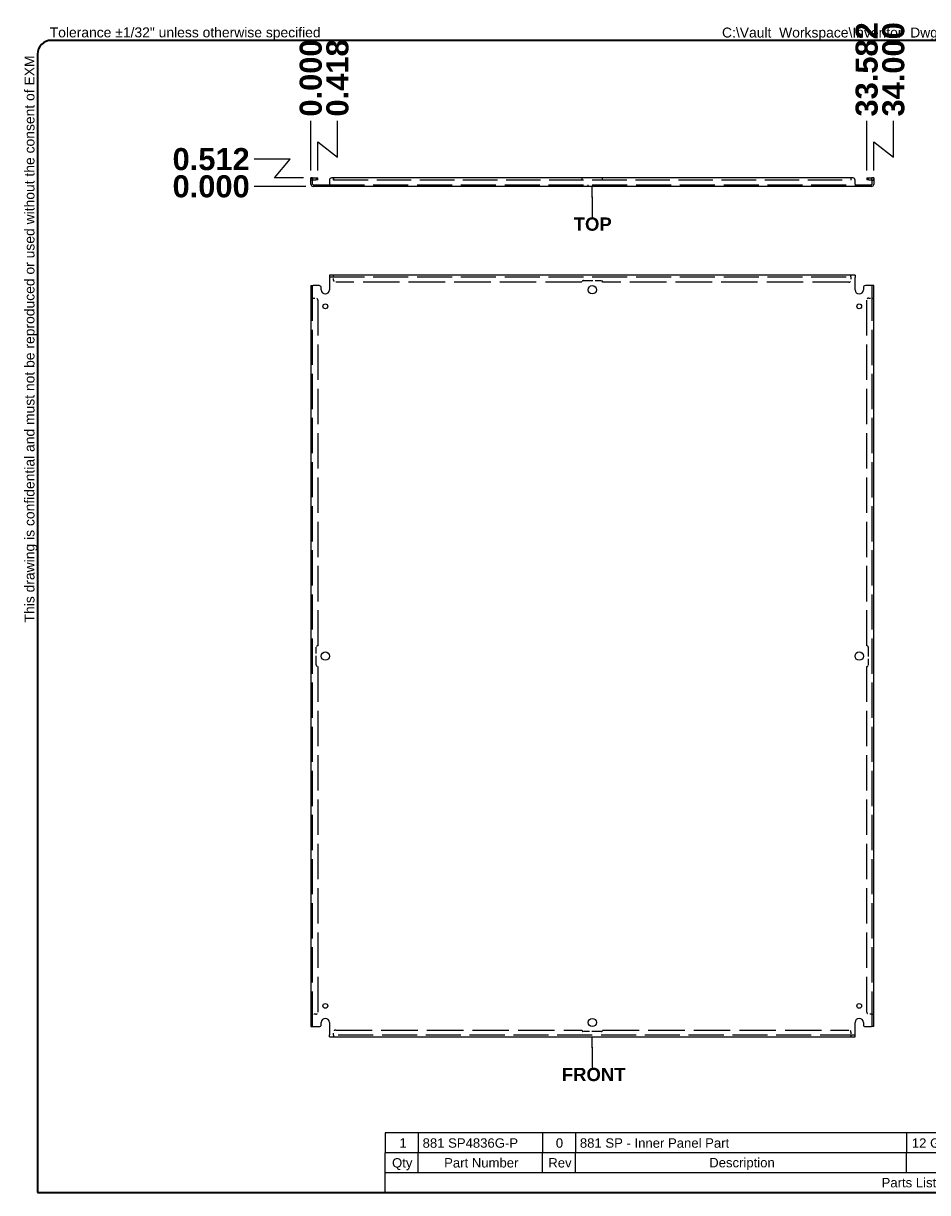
# Model space of a CAD drawing. Header units: inches. Extents: x 4 to 113, y 3 to 73.
# Tile 1 of 2: x 4 to 58, y 3 to 73. Entities that reach past the tile are written whole.
import ezdxf

# ---------------------------------------------------------------- set-up
doc = ezdxf.new("R2010")
doc.units = ezdxf.units.IN
doc.header["$LTSCALE"] = 11.111111
doc.header["$MEASUREMENT"] = 0
doc.linetypes.add('DASHED_SPACE', pattern=[0.2067, 0.1654, -0.0413])
doc.layers.get('0').update_dxf_attribs({"lineweight": 25})
for name, color, linetype, lineweight in [('Dimensions(ANSI)', 7, 'Continuous', 25), ('Hidden Edges(ANSI)', 7, 'DASHED_SPACE', 25), ('Sketch Geometry(ANSI)', 7, 'Continuous', 25), ('Symbols(ANSI)', 7, 'Continuous', 25), ('Visible Edges(ANSI)', 7, 'Continuous', 25)]:
    doc.layers.add(name, color=color, linetype=linetype, lineweight=lineweight)
doc.styles.add('Current-ANSI', font='arial.ttf')
doc.styles.add('Dimension-ANSI', font='arialbd.ttf')
doc.styles.add('Part List-ANSI', font='arial.ttf')
doc.dimstyles.new('INCH-ANSI', dxfattribs={"dimscale": 11.111111, "dimtxt": 0.12, "dimasz": 0.098425, "dimexe": 0.04, "dimexo": 0.04, "dimgap": 0.031496, "dimtad": 0, "dimtih": 1, "dimtoh": 1, "dimdec": 3, "dimrnd": 1e-08, "dimzin": 0, "dimdsep": 46, "dimtxsty": 'Dimension-ANSI', "dimcen": 0.09, "dimdle": 0.312, "dimclrd": 179, "dimclre": 179, "dimclrt": 7, "dimadec": 1, "dimazin": 0, "dimtfac": 1, "dimtdec": 3, "dimtofl": 0, "dimtmove": 0, "dimatfit": 3, "dimfxl": 1, "dimtolj": 1, "dimtzin": 4, "dimlwd": 25, "dimlwe": 25, "dimarcsym": 0})
doc.dimstyles.new('INCH-ANSI-VERTICAL', dxfattribs={"dimscale": 11.111111, "dimtxt": 0.12, "dimasz": 0.098425, "dimexe": 0.04, "dimexo": 0.04, "dimgap": 0.031496, "dimtad": 0, "dimtih": 1, "dimtoh": 1, "dimdec": 3, "dimrnd": 1e-08, "dimzin": 0, "dimdsep": 46, "dimtxsty": 'Dimension-ANSI', "dimcen": 0.09, "dimdle": 0.312, "dimclrd": 179, "dimclre": 179, "dimclrt": 7, "dimadec": 1, "dimazin": 0, "dimtfac": 1, "dimtdec": 3, "dimtofl": 0, "dimtmove": 0, "dimatfit": 3, "dimfxl": 1, "dimtolj": 1, "dimtzin": 4, "dimlwd": 25, "dimlwe": 25, "dimarcsym": 0})

# ---------------------------------------------------------------- blocks, each defined once
blk = doc.blocks.new('Parts List')
at = {"layer": 'Symbols(ANSI)'}
for p, q in [((13.023, 0.795), (3.548, 0.795)), ((3.548, 0.795), (3.548, 0.615)), ((3.848, 0.795), (3.848, 0.615)), ((4.973, 0.795), (4.973, 0.615)), ((5.273, 0.795), (5.273, 0.615)), ((8.273, 0.795), (8.273, 0.615)), ((10.023, 0.795), (10.023, 0.615)), ((11.523, 0.795), (11.523, 0.615)), ((13.023, 0.795), (13.023, 0.615)), ((13.023, 0.615), (3.548, 0.615)), ((3.548, 0.435), (3.548, 0.615)), ((3.848, 0.435), (3.848, 0.615)), ((4.973, 0.435), (4.973, 0.615)), ((5.273, 0.435), (5.273, 0.615)), ((8.273, 0.435), (8.273, 0.615)), ((10.023, 0.435), (10.023, 0.615)), ((11.523, 0.435), (11.523, 0.615)), ((13.023, 0.435), (13.023, 0.615)), ((3.548, 0.255), (3.548, 0.435)), ((13.023, 0.435), (3.548, 0.435)), ((13.023, 0.255), (13.023, 0.435)), ((13.023, 0.255), (3.548, 0.255))]:
    blk.add_line(p, q, dxfattribs=at)
at = {"layer": 'Symbols(ANSI)', "char_height": 0.085, "attachment_point": 7, "line_spacing_factor": 0.25, "style": 'Part List-ANSI'}
for s, insert in [('1', (3.678, 0.662)), ('881 SP4836G-P', (3.888, 0.66)), ('0', (5.095, 0.66)), ('881 SP - Inner Panel Part', (5.313, 0.66)), ('12 Ga Galvanized', (8.321, 0.66)), ('Unpainted', (10.068, 0.638)), ('Galvanized', (11.565, 0.66)), ('Qty', (3.611, 0.456)), ('Part Number', (4.083, 0.481)), ('Rev', (5.027, 0.481)), ('Description', (6.485, 0.458)), ('Material', (8.946, 0.481)), ('Color', (10.637, 0.48)), ('Finish', (12.125, 0.481)), ('Parts List', (8.047, 0.301))]:
    blk.add_mtext(s, dxfattribs=dict(at, insert=insert))
blk = doc.blocks.new('Datum Identifier1')
at = {"layer": 'Symbols(ANSI)', "color": 7, "linetype": 'Continuous', "lineweight": 25}
for p, q in [((5.425, 1.566), (5.425, 1.664)), ((5.425, 1.566), (5.425, 1.571)), ((5.425, 1.571), (5.425, 1.387))]:
    blk.add_line(p, q, dxfattribs=at)
at = {"layer": 'Symbols(ANSI)', "color": 7, "insert": (5.149, 1.263), "char_height": 0.12, "attachment_point": 7, "line_spacing_factor": 0.25, "style": 'Dimension-ANSI'}
blk.add_mtext('FRONT', dxfattribs=at)
blk = doc.blocks.new('Datum Identifier2')
at = {"layer": 'Symbols(ANSI)', "color": 7, "linetype": 'Continuous', "lineweight": 25}
for p, q in [((5.425, 9.27), (5.425, 9.369)), ((5.425, 9.27), (5.425, 9.274)), ((5.425, 9.274), (5.425, 9.09))]:
    blk.add_line(p, q, dxfattribs=at)
at = {"layer": 'Symbols(ANSI)', "color": 7, "insert": (5.257, 8.966), "char_height": 0.12, "attachment_point": 7, "line_spacing_factor": 0.25, "style": 'Dimension-ANSI'}
blk.add_mtext('TOP', dxfattribs=at)
blk = doc.blocks.new('*D12')
at = {"layer": 'Defpoints', "color": 0, "linetype": 'Continuous', "transparency": 16777216}
for p in [(20.937, 67.543), (20.937, 64.101), (20.937, 64.101)]:
    blk.add_point(p, dxfattribs=at)
at = {"layer": 'Dimensions(ANSI)', "color": 179, "linetype": 'Continuous', "lineweight": 25, "transparency": 16777216}
blk.add_line((20.937, 64.545), (20.937, 67.543), dxfattribs=at)
at = {"layer": 'Dimensions(ANSI)', "color": 7, "linetype": 'Continuous', "lineweight": 25, "transparency": 16777216, "insert": (20.937, 70.138), "char_height": 1.3333, "attachment_point": 5, "rotation": 90, "style": 'Dimension-ANSI'}
blk.add_mtext('\\A1;0.000', dxfattribs=at)
blk = doc.blocks.new('*D13')
at = {"layer": 'Defpoints', "color": 0, "linetype": 'Continuous', "transparency": 16777216}
for p in [(22.549, 67.543), (20.937, 64.101), (21.355, 64.101)]:
    blk.add_point(p, dxfattribs=at)
at = {"layer": 'Dimensions(ANSI)', "color": 179, "linetype": 'Continuous', "lineweight": 25, "transparency": 16777216}
for p, q in [((22.549, 65.356), (22.549, 67.543)), ((21.355, 64.545), (21.355, 66.288)), ((21.355, 66.288), (22.549, 65.356))]:
    blk.add_line(p, q, dxfattribs=at)
at = {"layer": 'Dimensions(ANSI)', "color": 7, "linetype": 'Continuous', "lineweight": 25, "transparency": 16777216, "insert": (22.549, 70.142), "char_height": 1.3333, "attachment_point": 5, "rotation": 90, "style": 'Dimension-ANSI'}
blk.add_mtext('\\A1;0.418', dxfattribs=at)
blk = doc.blocks.new('*D14')
at = {"layer": 'Defpoints', "color": 0, "linetype": 'Continuous', "transparency": 16777216}
for p in [(54.519, 67.543), (20.937, 64.101), (54.519, 64.101)]:
    blk.add_point(p, dxfattribs=at)
at = {"layer": 'Dimensions(ANSI)', "color": 179, "linetype": 'Continuous', "lineweight": 25, "transparency": 16777216}
blk.add_line((54.519, 64.545), (54.519, 67.543), dxfattribs=at)
at = {"layer": 'Dimensions(ANSI)', "color": 7, "linetype": 'Continuous', "lineweight": 25, "transparency": 16777216, "insert": (54.519, 70.659), "char_height": 1.3333, "attachment_point": 5, "rotation": 90, "style": 'Dimension-ANSI'}
blk.add_mtext('\\A1;33.582', dxfattribs=at)
blk = doc.blocks.new('*D15')
at = {"layer": 'Defpoints', "color": 0, "linetype": 'Continuous', "transparency": 16777216}
for p in [(56.131, 67.543), (20.937, 64.101), (54.937, 64.101)]:
    blk.add_point(p, dxfattribs=at)
at = {"layer": 'Dimensions(ANSI)', "color": 179, "linetype": 'Continuous', "lineweight": 25, "transparency": 16777216}
for p, q in [((56.131, 65.356), (56.131, 67.543)), ((54.937, 64.545), (54.937, 66.288)), ((54.937, 66.288), (56.131, 65.356))]:
    blk.add_line(p, q, dxfattribs=at)
at = {"layer": 'Dimensions(ANSI)', "color": 7, "linetype": 'Continuous', "lineweight": 25, "transparency": 16777216, "insert": (56.131, 70.66), "char_height": 1.3333, "attachment_point": 5, "rotation": 90, "style": 'Dimension-ANSI'}
blk.add_mtext('\\A1;34.000', dxfattribs=at)
blk = doc.blocks.new('*D20')
at = {"layer": 'Defpoints', "color": 0, "linetype": 'Continuous', "transparency": 16777216}
for p in [(17.508, 63.589), (21.073, 63.589), (21.073, 63.589)]:
    blk.add_point(p, dxfattribs=at)
at = {"layer": 'Dimensions(ANSI)', "color": 179, "linetype": 'Continuous', "lineweight": 25, "transparency": 16777216}
blk.add_line((20.628, 63.589), (17.508, 63.589), dxfattribs=at)
at = {"layer": 'Dimensions(ANSI)', "color": 7, "linetype": 'Continuous', "lineweight": 25, "transparency": 16777216, "insert": (14.913, 63.589), "char_height": 1.3333, "attachment_point": 5, "style": 'Dimension-ANSI'}
blk.add_mtext('\\A1;0.000', dxfattribs=at)
blk = doc.blocks.new('*D21')
at = {"layer": 'Defpoints', "color": 0, "linetype": 'Continuous', "transparency": 16777216}
for p in [(17.508, 65.232), (20.937, 64.101), (21.073, 63.589)]:
    blk.add_point(p, dxfattribs=at)
at = {"layer": 'Dimensions(ANSI)', "color": 179, "linetype": 'Continuous', "lineweight": 25, "transparency": 16777216}
for p, q in [((19.695, 65.232), (17.508, 65.232)), ((18.75, 64.101), (19.695, 65.232)), ((20.492, 64.101), (18.75, 64.101))]:
    blk.add_line(p, q, dxfattribs=at)
at = {"layer": 'Dimensions(ANSI)', "color": 7, "linetype": 'Continuous', "lineweight": 25, "transparency": 16777216, "insert": (14.914, 65.232), "char_height": 1.3333, "attachment_point": 5, "style": 'Dimension-ANSI'}
blk.add_mtext('\\A1;0.512', dxfattribs=at)
blk = doc.blocks.new('Borders EXM - B (Inch)')
at = {"layer": 'Sketch Geometry(ANSI)', "linetype": 'Continuous', "lineweight": 35}
for p, q in [((16.398, 10.692), (0.523, 10.692)), ((0.398, 10.567), (0.398, 0.255)), ((16.523, 0.38), (16.523, 10.567)), ((0.398, 0.255), (16.398, 0.255))]:
    blk.add_line(p, q, dxfattribs=at)
for centre, start, end in [((0.523, 10.567), 90, 180), ((16.398, 10.567), 0, 90), ((16.398, 0.38), 270, 0)]:
    blk.add_arc(centre, 0.125, start, end, dxfattribs=at)
at = {"layer": 'Symbols(ANSI)', "color": 7, "char_height": 0.09, "attachment_point": 7, "style": 'Current-ANSI'}
for s, insert in [('Tolerance ±1/32" unless otherwise specified', (0.509, 10.692)), ('Tolérance ±1/32" sauf spécification contraire', (13.93, 10.691))]:
    blk.add_mtext(s, dxfattribs=dict(at, insert=insert))
for s, insert, rotation in [('This drawing is confidential and must not be reproduced or used without the consent of EXM', (0.398, 5.419), 90), ('Ce dessin est confidentiel et ne doit pas être reproduit ou utilisé sans le consentement de EXM', (16.522, 10.576), 270)]:
    blk.add_mtext(s, dxfattribs=dict(at, insert=insert, rotation=rotation))
at = {"layer": 'Symbols(ANSI)', "color": 7, "style": 'Current-ANSI'}
blk.add_attdef('FILENAME_AND_PATH_001', (6.601, 10.718), '', height=0.09, dxfattribs=at)

msp = doc.modelspace()

# ---------------------------------------------------------------- linework, layer by layer
at = {"layer": 'Hidden Edges(ANSI)', "ltscale": 0.029899}
for p, q in [((21.0419, 63.9646), (20.9369, 63.9646)), ((21.2614, 64.1008), (21.2614, 63.9958)), ((21.6669, 63.5888), (21.6669, 63.6938)), ((21.9569, 63.5888), (21.9569, 63.6938)), ((37.3119, 64.1008), (37.3119, 63.9958)), ((37.6869, 63.5888), (37.6869, 63.6938)), ((38.1869, 63.5888), (38.1869, 63.6938)), ((38.5619, 63.9958), (38.5619, 64.1008)), ((53.9169, 63.6938), (53.9169, 63.5888)), ((54.2069, 63.6938), (54.2069, 63.5888)), ((54.6124, 64.1008), (54.6124, 63.9958)), ((54.8319, 63.9646), (54.9369, 63.9646)), ((22.3117, 58.1219), (22.3117, 58.2269)), ((22.3119, 58.1219), (22.3119, 58.2269)), ((53.5619, 58.1219), (53.5619, 58.2269)), ((53.5621, 58.1219), (53.5621, 58.2269)), ((21.0419, 56.8521), (20.9369, 56.8521)), ((21.0419, 56.8519), (20.9369, 56.8519)), ((54.8319, 56.8521), (54.9369, 56.8521)), ((54.8319, 56.8519), (54.9369, 56.8519)), ((21.0419, 13.6019), (20.9369, 13.6019)), ((21.0419, 13.6017), (20.9369, 13.6017)), ((54.8319, 13.6019), (54.9369, 13.6019)), ((54.8319, 13.6017), (54.9369, 13.6017)), ((22.3117, 12.3319), (22.3117, 12.2269)), ((22.3119, 12.3319), (22.3119, 12.2269)), ((53.5619, 12.3319), (53.5619, 12.2269)), ((53.5621, 12.3319), (53.5621, 12.2269))]:
    msp.add_line(p, q, dxfattribs=at)
at = {"layer": 'Hidden Edges(ANSI)', "ltscale": 1.152032}
for p, q in [((22.0619, 63.6938), (53.8119, 63.6938)), ((22.0619, 58.1219), (53.8119, 58.1219)), ((53.8119, 12.3319), (22.0619, 12.3319))]:
    msp.add_line(p, q, dxfattribs=at)
at = {"layer": 'Hidden Edges(ANSI)', "ltscale": 1.13389}
msp.add_line((22.3119, 63.9958), (53.5619, 63.9958), dxfattribs=at)
at = {"layer": 'Hidden Edges(ANSI)', "ltscale": 0.013812}
for p, q in [((22.3119, 58.1219), (22.3119, 58.0909)), ((53.5619, 58.1219), (53.5619, 58.0909)), ((21.0419, 56.8519), (21.0729, 56.8519)), ((54.8319, 56.8519), (54.8009, 56.8519)), ((21.0419, 13.6019), (21.0729, 13.6019)), ((54.8319, 13.6019), (54.8009, 13.6019)), ((22.3119, 12.3319), (22.3119, 12.3629)), ((53.5619, 12.3319), (53.5619, 12.3629))]:
    msp.add_line(p, q, dxfattribs=at)
at = {"layer": 'Hidden Edges(ANSI)', "ltscale": 0.044756}
for p, q in [((22.3119, 57.9339), (22.3119, 58.0909)), ((53.5619, 58.0909), (53.5619, 57.9339)), ((21.0729, 56.8519), (21.2299, 56.8519)), ((54.6439, 56.8519), (54.8009, 56.8519)), ((21.2299, 13.6019), (21.0729, 13.6019)), ((54.8009, 13.6019), (54.6439, 13.6019)), ((22.3119, 12.3629), (22.3119, 12.5199)), ((53.5619, 12.5199), (53.5619, 12.3629))]:
    msp.add_line(p, q, dxfattribs=at)
at = {"layer": 'Hidden Edges(ANSI)', "ltscale": 0.303604}
for p, q in [((37.4054, 57.9024), (38.4684, 57.9024)), ((21.2614, 34.6954), (21.2614, 35.7584)), ((54.6124, 35.7584), (54.6124, 34.6954)), ((38.4684, 12.5514), (37.4054, 12.5514))]:
    msp.add_line(p, q, dxfattribs=at)
at = {"layer": 'Hidden Edges(ANSI)', "ltscale": 1.159807}
for p, q in [((21.0419, 12.8519), (21.0419, 57.6019)), ((54.8319, 57.6019), (54.8319, 12.8519))]:
    msp.add_line(p, q, dxfattribs=at)
at = {"layer": 'Hidden Edges(ANSI)', "ltscale": 1.199403}
for p, q in [((37.3119, 57.8089), (22.4369, 57.8089)), ((53.4369, 57.8089), (38.5619, 57.8089)), ((22.4369, 12.6449), (37.3119, 12.6449)), ((38.5619, 12.6449), (53.4369, 12.6449))]:
    msp.add_line(p, q, dxfattribs=at)
at = {"layer": 'Hidden Edges(ANSI)', "ltscale": 1.16529}
for p, q in [((21.3549, 56.7269), (21.3549, 35.8519)), ((54.5189, 35.8519), (54.5189, 56.7269)), ((21.3549, 34.6019), (21.3549, 13.7269)), ((54.5189, 13.7269), (54.5189, 34.6019))]:
    msp.add_line(p, q, dxfattribs=at)
at = {"layer": 'Hidden Edges(ANSI)', "ltscale": 0.051999}
for centre, start, end in [((21.0729, 63.9648), 103.17589, 180), ((54.8009, 63.9648), 0, 76.82411)]:
    msp.add_arc(centre, 0.136, start, end, dxfattribs=at)
at = {"layer": 'Hidden Edges(ANSI)', "ltscale": 0.055998}
for centre, start, end in [((22.4369, 57.9339), 180, 270), ((53.4369, 57.9339), 270, 0), ((21.2299, 56.7269), 0, 90), ((54.6439, 56.7269), 90, 180), ((21.2299, 13.7269), 270, 0), ((54.6439, 13.7269), 180, 270), ((22.4369, 12.5199), 90, 180), ((53.4369, 12.5199), 0, 90)]:
    msp.add_arc(centre, 0.125, start, end, dxfattribs=at)
at = {"layer": 'Hidden Edges(ANSI)', "ltscale": 0.041861}
for centre, start, end in [((37.4054, 57.8089), 90, 180), ((38.4684, 57.8089), 0, 90), ((21.3549, 35.7584), 90, 180), ((54.5189, 35.7584), 0, 90), ((21.3549, 34.6954), 180, 270), ((54.5189, 34.6954), 270, 0), ((37.4054, 12.6449), 180, 270), ((38.4684, 12.6449), 270, 0)]:
    msp.add_arc(centre, 0.0935, start, end, dxfattribs=at)
at = {"layer": 'Visible Edges(ANSI)'}
for p, q in [((20.9369, 63.9758), (20.9369, 64.1008)), ((21.0419, 64.1008), (20.9369, 64.1008)), ((20.9369, 63.7248), (20.9369, 63.9758)), ((21.0419, 64.1008), (21.0419, 63.9758)), ((21.0419, 63.7248), (21.0419, 63.9758)), ((21.0729, 64.1008), (21.2299, 64.1008)), ((21.0729, 63.9958), (21.2299, 63.9958)), ((21.0729, 63.6938), (21.4369, 63.6938)), ((21.4369, 63.5888), (21.0729, 63.5888)), ((21.2299, 64.1008), (21.3549, 64.1008)), ((21.3549, 63.9958), (21.2299, 63.9958)), ((21.3549, 63.9958), (21.3549, 64.1008)), ((21.4369, 63.6938), (21.5619, 63.6938)), ((21.5619, 63.5888), (21.4369, 63.5888)), ((21.5619, 63.5888), (21.5619, 63.6938)), ((21.5619, 63.6938), (22.0619, 63.6938)), ((22.0619, 63.5888), (21.5619, 63.5888)), ((22.0619, 63.9758), (22.0619, 63.7248)), ((22.0619, 63.7248), (22.0619, 63.5888)), ((53.8119, 63.5888), (22.0619, 63.5888)), ((22.3117, 64.1008), (22.1869, 64.1008)), ((22.3117, 63.9646), (22.3117, 64.1008)), ((22.3119, 63.9646), (22.3117, 63.9646)), ((53.5619, 64.1008), (22.3119, 64.1008)), ((22.3119, 64.1008), (22.3119, 63.9648)), ((22.3119, 63.9648), (22.3119, 63.9646)), ((53.5619, 64.1008), (53.5619, 63.9648)), ((53.5619, 63.9646), (53.5619, 63.9648)), ((53.5621, 63.9646), (53.5619, 63.9646)), ((53.5621, 64.1008), (53.5621, 63.9646)), ((53.6869, 64.1008), (53.5621, 64.1008)), ((53.8119, 63.7248), (53.8119, 63.9758)), ((53.8119, 63.7248), (53.8119, 63.5888)), ((53.8119, 63.6938), (54.3119, 63.6938)), ((54.3119, 63.5888), (53.8119, 63.5888)), ((54.3119, 63.6938), (54.4369, 63.6938)), ((54.3119, 63.6938), (54.3119, 63.5888)), ((54.4369, 63.5888), (54.3119, 63.5888)), ((54.4369, 63.6938), (54.8009, 63.6938)), ((54.8009, 63.5888), (54.4369, 63.5888)), ((54.5189, 64.1008), (54.6439, 64.1008)), ((54.5189, 64.1008), (54.5189, 63.9958)), ((54.6439, 63.9958), (54.5189, 63.9958)), ((54.6439, 64.1008), (54.8009, 64.1008)), ((54.6439, 63.9958), (54.8009, 63.9958)), ((54.8319, 63.9758), (54.8319, 64.1008)), ((54.9369, 64.1008), (54.8319, 64.1008)), ((54.8319, 63.9758), (54.8319, 63.7248)), ((54.9369, 64.1008), (54.9369, 63.9758)), ((54.9369, 63.9758), (54.9369, 63.7248)), ((53.8119, 58.2269), (22.0619, 58.2269)), ((22.0619, 58.2269), (22.0619, 58.0909)), ((22.0619, 58.0909), (22.0619, 57.3519)), ((53.8119, 58.2269), (53.8119, 58.0909)), ((53.8119, 57.3519), (53.8119, 58.0909)), ((20.9369, 57.6019), (21.0729, 57.6019)), ((20.9369, 57.6019), (20.9369, 12.8519)), ((21.4369, 57.6019), (21.0729, 57.6019)), ((21.5619, 57.3519), (21.5619, 57.4769)), ((54.3119, 57.4769), (54.3119, 57.3519)), ((54.8009, 57.6019), (54.4369, 57.6019)), ((54.9369, 57.6019), (54.8009, 57.6019)), ((54.9369, 12.8519), (54.9369, 57.6019)), ((20.9369, 12.8519), (21.0729, 12.8519)), ((21.0729, 12.8519), (21.4369, 12.8519)), ((21.5619, 12.9769), (21.5619, 13.1019)), ((22.0619, 13.1019), (22.0619, 12.3629)), ((53.8119, 12.3629), (53.8119, 13.1019)), ((54.3119, 13.1019), (54.3119, 12.9769)), ((54.4369, 12.8519), (54.8009, 12.8519)), ((54.9369, 12.8519), (54.8009, 12.8519)), ((22.0619, 12.2269), (22.0619, 12.3629)), ((22.0619, 12.2269), (53.8119, 12.2269)), ((53.8119, 12.2269), (53.8119, 12.3629))]:
    msp.add_line(p, q, dxfattribs=at)
for centre, radius in [((37.9369, 57.3519), 0.25), ((21.8119, 56.3519), 0.145), ((54.0619, 56.3519), 0.145), ((21.8119, 35.2269), 0.25), ((54.0619, 35.2269), 0.25), ((21.8119, 14.1019), 0.145), ((54.0619, 14.1019), 0.145), ((37.9369, 13.1019), 0.25)]:
    msp.add_circle(centre, radius, dxfattribs=at)
for centre, radius, start, end in [((21.0729, 63.7248), 0.136, 180, 270), ((21.0729, 63.9648), 0.136, 90, 103.17589), ((21.0729, 63.9648), 0.031, 90, 180), ((21.0729, 63.7248), 0.031, 180, 270), ((22.1869, 63.9758), 0.125, 90, 180), ((53.6869, 63.9758), 0.125, 0, 90), ((54.8009, 63.9648), 0.136, 76.82411, 90), ((54.8009, 63.9648), 0.031, 0, 90), ((54.8009, 63.7248), 0.136, 270, 0), ((54.8009, 63.7248), 0.031, 270, 0), ((21.4369, 57.4769), 0.125, 0, 90), ((21.8119, 57.3519), 0.25, 180, 0), ((54.0619, 57.3519), 0.25, 180, 0), ((54.4369, 57.4769), 0.125, 90, 180), ((21.4369, 12.9769), 0.125, 270, 0), ((21.8119, 13.1019), 0.25, 0, 180), ((54.0619, 13.1019), 0.25, 0, 180), ((54.4369, 12.9769), 0.125, 180, 270)]:
    msp.add_arc(centre, radius, start, end, dxfattribs=at)

# ---------------------------------------------------------------- block references
at = {"xscale": 6.666666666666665, "yscale": 6.666666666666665, "zscale": 6.666666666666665}
msp.add_blockref('Borders EXM - B (Inch)', (1.7683, 1.1313), dxfattribs=at).add_auto_attribs({'FILENAME_AND_PATH_001': 'C:\\Vault_Workspace\\Inventor_Dwg\\Inv-8\\881SP\\881SP4836G.idw'})
at = {"layer": 'Symbols(ANSI)', "xscale": 6.666666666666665, "yscale": 6.666666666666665, "zscale": 6.666666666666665}
for name in ['Datum Identifier2', 'Datum Identifier1', 'Parts List']:
    msp.add_blockref(name, (1.7683, 1.1313), dxfattribs=at)

# ---------------------------------------------------------------- dimensions: what is measured, and where the dimension line sits
at = {"layer": 'Dimensions(ANSI)', "color": 179, "linetype": 'Continuous', "lineweight": 25, "true_color": 0x262658}
for feature_location, offset, dtype, origin, dimstyle, picture, middle in [((54.9369, 64.1008), (1.1943, 3.442), 1, (20.9369, 64.1008), 'INCH-ANSI-VERTICAL', '*D15', (56.1312, 70.6604)), ((54.5189, 64.1008), (0, 3.442), 1, (20.9369, 64.1008), 'INCH-ANSI-VERTICAL', '*D14', (54.5189, 70.6595)), ((20.9368853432, 64.1008010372), (0, 3.4420078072), 1, (20.9368853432, 64.1008010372), 'INCH-ANSI-VERTICAL', '*D12', (20.9368853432, 70.1383313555)), ((21.3549, 64.1008), (1.1943, 3.442), 1, (20.9369, 64.1008), 'INCH-ANSI-VERTICAL', '*D13', (22.5492, 70.1424)), ((20.9369, 64.1008), (-3.4286, 1.1313), 0, (21.0729, 63.5888), 'INCH-ANSI', '*D21', (14.9137, 65.2321)), ((21.0728853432, 63.5888010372), (-3.5646157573, 0), 0, (21.0728853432, 63.5888010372), 'INCH-ANSI', '*D20', (14.9127470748, 63.5888010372))]:
    dim = msp.add_ordinate_dim(feature_location=feature_location, offset=offset, dtype=dtype, origin=origin, dimstyle=dimstyle, override={"dimgap": 0.031496, "dimtad": 0, "dimdec": 3, "dimlfac": 1, "dimtol": 0, "dimlim": 0, "dimtp": 0, "dimtm": 0, "dimtdec": 3}, dxfattribs=at)
    dim.commit()
    dim.dimension.update_dxf_attribs({"geometry": picture, "text_midpoint": middle})

doc.saveas('drawing.dxf')
